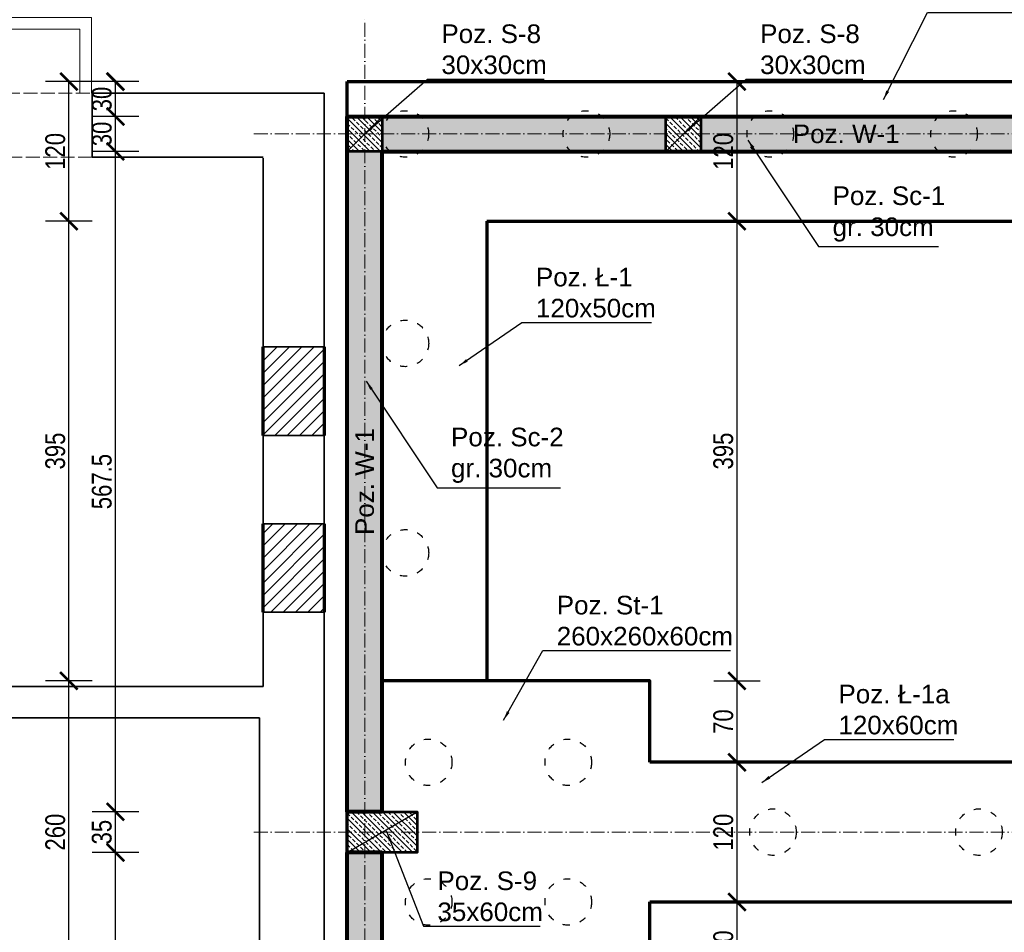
# Model space of a CAD drawing. Header units: inches. Extents: x 201967 to 338763, y -32705 to 30884.
# Tile 198 of 236: x 320675 to 321521, y 15515 to 16299. Entities that reach past the tile are written whole.
import ezdxf

# ---------------------------------------------------------------- set-up
doc = ezdxf.new("R2010")
doc.units = ezdxf.units.IN
doc.header["$MEASUREMENT"] = 0
for name, pattern in [('ACAD_ISO02W100', [15, 12, -3]), ('ACAD_ISO03W100', [30, 12, -18]), ('ACAD_ISO10W100', [18, 12, -3, 0, -3])]:
    doc.linetypes.add(name, pattern=pattern)
for name, color, linetype, lineweight in [('00 b ŚCIANY nowe-zamurowania', 242, 'Continuous', 70), ('01 a KONSTRUKCJA żelbet', 94, 'Continuous', 80), ('01 a1 KONSTRUKCJA żelebet', 200, 'Continuous', 53), ('01 c KONSTRUKCJA ławy', 45, 'Continuous', 70), ('01h2 KONSTRUKCJA pozycje belki', 254, 'Continuous', 13), ('01h3 KONSTRUKCJA pozycje słupy', 252, 'Continuous', 13), ('11 OSIE ściany', 2, 'ACAD_ISO10W100', 5), ('1_OpisPomieszczen', 120, 'Continuous', 9), ('20 KRESKOWANIE ścian', 63, 'Continuous', 5), ('90 WYMIAR', 155, 'Continuous', 9), ('_proj_MURY konstr', 1, 'Continuous', 20), ('K_kreskowanie', 251, 'Continuous', 0), ('pale', 1, 'Continuous', 30)]:
    doc.layers.add(name, color=color, linetype=linetype, lineweight=lineweight)
doc.styles.add('100 arial', font='arial.ttf', dxfattribs={"width": 0.8, "height": 17})
doc.styles.add('OPIS', font='arial.ttf')
doc.styles.add('RomanS', font='romans.shx')
doc.dimstyles.new('100', dxfattribs={"dimscale": 10, "dimtxt": 17, "dimasz": 1.5, "dimexe": 2, "dimexo": 2, "dimgap": 0.3, "dimtad": 1, "dimdec": 1, "dimrnd": 0.5, "dimdsep": 46, "dimtxsty": '100 arial', "dimblk": 'ARCHTICK', "dimcen": 10, "dimclrd": 256, "dimclre": 256, "dimclrt": 256, "dimadec": 0, "dimazin": 0, "dimtfac": 1, "dimtdec": 1, "dimtix": 1, "dimtmove": 1, "dimatfit": 3, "dimfxl": 2, "dimfxlon": 1, "dimtolj": 1, "dimarcsym": 0})
doc.dimstyles.new('DIM100txt12', dxfattribs={"dimtxt": 12, "dimasz": 1.05, "dimexe": 0, "dimexo": 8, "dimgap": 4, "dimtad": 1, "dimdec": 7, "dimrnd": 0.5, "dimdsep": 46, "dimtxsty": 'RomanS', "dimblk1": 'DIM', "dimblk2": 'DIM', "dimsah": 1, "dimcen": 0.09, "dimse1": 1, "dimse2": 1, "dimclrt": 256, "dimadec": 1, "dimazin": 0, "dimtfac": 1, "dimtdec": 7, "dimtix": 1, "dimtofl": 0, "dimtmove": 2, "dimatfit": 3, "dimfxl": 1, "dimtolj": 1, "dimtzin": 0, "dimarcsym": 0})
pattern_1 = [(45, (0, -25), (-4.490128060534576, 4.490128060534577), []), (45, (4.490130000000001, -25), (-4.490128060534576, 4.490128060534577), [3.175, -1.5875])]
pattern_2 = [(45, (0, 0), (-5.303300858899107, 5.303300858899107), []), (45, (5.30330085, 0), (-5.303300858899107, 5.303300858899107), [3.75, -1.875])]

# ---------------------------------------------------------------- blocks, each defined once
blk = doc.blocks.new('1 osie 2 część BPPZ')
at = {"layer": '11 OSIE ściany'}
for p, q in [((0, -2740), (0, 100)), ((-95.33901275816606, 0), (1219, 0)), ((-95.33901275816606, -600), (1219, -600))]:
    blk.add_line(p, q, dxfattribs=at)
blk = doc.blocks.new('DIM')
for p, q in [((7.275957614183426e-12, -13.00000000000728), (7.275957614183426e-12, 12.99999999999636)), ((8.000000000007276, -7.275957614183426e-12), (-7.999999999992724, -7.275957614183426e-12))]:
    blk.add_line(p, q)
at = {"const_width": 1.714285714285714}
blk.add_lwpolyline([(5.714285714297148, 5.714285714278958), (-5.71428571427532, -5.71428571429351)], dxfattribs=at)
blk = doc.blocks.new('*U1134')
at = {"lineweight": 5, "ltscale": 0.25}
h = blk.add_hatch(dxfattribs=at)
h.set_pattern_fill('ANSI33', color=5, style=0)
h.set_pattern_definition(pattern_1)
h.paths.add_polyline_path([(0, 0), (-7.105427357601e-16, -30), (30.00000000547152, -30), (30.00000000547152, 0)])
blk.add_lwpolyline([(0, 0), (-7.105427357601e-16, -30), (30.00000000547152, -30), (30.00000000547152, 0)], close=True)
at = {"layer": 'Defpoints'}
blk.add_line((0, 0), (30.00000000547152, -30), dxfattribs=at)
blk = doc.blocks.new('*U1147')
at = {"lineweight": 5, "ltscale": 0.25}
h = blk.add_hatch(dxfattribs=at)
h.set_pattern_fill('ANSI33', color=5, style=0)
h.set_pattern_definition(pattern_1)
h.paths.add_polyline_path([(0, 0), (-1.421085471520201e-15, -35), (60, -35), (60, 0)])
blk.add_lwpolyline([(0, 0), (-1.421085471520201e-15, -35), (60, -35), (60, 0)], close=True)
at = {"layer": 'Defpoints'}
blk.add_line((0, 0), (60, -35), dxfattribs=at)
blk = doc.blocks.new('*U1121')
at = {"lineweight": 5, "ltscale": 0.25}
h = blk.add_hatch(dxfattribs=at)
h.set_pattern_fill('ANSI33', color=5, style=0)
h.set_pattern_definition(pattern_1)
h.paths.add_polyline_path([(0, 0), (-7.105427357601e-16, -30), (30, -30), (30, 0)])
blk.add_lwpolyline([(0, 0), (-7.105427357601e-16, -30), (30, -30), (30, 0)], close=True)
at = {"layer": 'Defpoints'}
blk.add_line((0, 0), (30, -30), dxfattribs=at)
blk = doc.blocks.new('_ARCHTICK')
at = {"color": 0, "linetype": 'ByBlock', "const_width": 0.15}
blk.add_lwpolyline([(-0.5, -0.5), (0.5, 0.5)], dxfattribs=at)
blk = doc.blocks.new('*D1251')
at = {"layer": '90 WYMIAR', "lineweight": -2, "transparency": 16777216}
for p, q in [((322365.5205435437, 16430.6490449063), (322405.5205435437, 16430.6490449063)), ((322385.5205435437, 16200.64807306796), (322385.5205435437, 16430.6490449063)), ((322365.5205435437, 16200.64807306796), (322405.5205435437, 16200.64807306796))]:
    blk.add_line(p, q, dxfattribs=at)
at = {"layer": 'Defpoints', "color": 0, "transparency": 16777216}
for p in [(320064.1205437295, 16430.6490449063), (322385.5205435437, 16430.6490449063), (322190.5205435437, 16200.64807306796)]:
    blk.add_point(p, dxfattribs=at)
at = {"layer": '90 WYMIAR', "lineweight": -2, "transparency": 16777216, "xscale": 15, "yscale": 15, "zscale": 15}
for p, rotation in [((322385.5205435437, 16430.6490449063), 90), ((322385.5205435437, 16200.64807306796), 270)]:
    blk.add_blockref('_ARCHTICK', p, dxfattribs=dict(at, rotation=rotation))
at = {"layer": '90 WYMIAR', "transparency": 16777216, "insert": (322373.8350046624, 16315.64855898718), "char_height": 17, "attachment_point": 5, "rotation": 90, "style": '100 arial'}
blk.add_mtext('\\A1;230', dxfattribs=at)
blk = doc.blocks.new('*D1237')
at = {"layer": '90 WYMIAR', "lineweight": -2, "transparency": 16777216}
for p, q in [((321260.5205435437, 16445.35266375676), (321260.5205435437, 16485.35266375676)), ((321531.5205435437, 16445.35266375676), (321531.5205435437, 16485.35266375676)), ((321531.5205435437, 16465.35266375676), (321260.5205435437, 16465.35266375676))]:
    blk.add_line(p, q, dxfattribs=at)
at = {"layer": 'Defpoints', "color": 0, "transparency": 16777216}
for p in [(321260.5205435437, 16465.35266375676), (321260.5205435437, 16200.64807306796), (321531.5205435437, 16200.64807306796)]:
    blk.add_point(p, dxfattribs=at)
at = {"layer": '90 WYMIAR', "lineweight": -2, "transparency": 16777216, "xscale": 15, "yscale": 15, "zscale": 15, "rotation": 180}
blk.add_blockref('_ARCHTICK', (321260.5205435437, 16465.35266375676), dxfattribs=at)
at = {"layer": '90 WYMIAR', "lineweight": -2, "transparency": 16777216, "xscale": 15, "yscale": 15, "zscale": 15}
blk.add_blockref('_ARCHTICK', (321531.5205435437, 16465.35266375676), dxfattribs=at)
at = {"layer": '90 WYMIAR', "transparency": 16777216, "insert": (321396.0205435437, 16476.88745229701), "char_height": 17, "attachment_point": 5, "style": '100 arial'}
blk.add_mtext('\\A1;271', dxfattribs=at)
blk = doc.blocks.new('*D1238')
at = {"layer": '90 WYMIAR', "lineweight": -2, "transparency": 16777216}
for p, q in [((321230.5205435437, 16445.35266375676), (321230.5205435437, 16485.35266375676)), ((321260.5205435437, 16445.35266375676), (321260.5205435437, 16485.35266375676)), ((321260.5205435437, 16465.35266375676), (321230.5205435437, 16465.35266375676))]:
    blk.add_line(p, q, dxfattribs=at)
at = {"layer": 'Defpoints', "color": 0, "transparency": 16777216}
for p in [(321230.5205435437, 16465.35266375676), (321230.5205435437, 16200.64807306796), (321260.5205435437, 16200.64807306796)]:
    blk.add_point(p, dxfattribs=at)
at = {"layer": '90 WYMIAR', "lineweight": -2, "transparency": 16777216, "xscale": 15, "yscale": 15, "zscale": 15, "rotation": 180}
blk.add_blockref('_ARCHTICK', (321230.5205435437, 16465.35266375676), dxfattribs=at)
at = {"layer": '90 WYMIAR', "lineweight": -2, "transparency": 16777216, "xscale": 15, "yscale": 15, "zscale": 15}
blk.add_blockref('_ARCHTICK', (321260.5205435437, 16465.35266375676), dxfattribs=at)
at = {"layer": '90 WYMIAR', "transparency": 16777216, "insert": (321245.5205435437, 16477.03820263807), "char_height": 17, "attachment_point": 5, "style": '100 arial'}
blk.add_mtext('\\A1;30', dxfattribs=at)
blk = doc.blocks.new('*D1239')
at = {"layer": '90 WYMIAR', "lineweight": -2, "transparency": 16777216}
for p, q in [((320986.5205435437, 16445.35266375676), (320986.5205435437, 16485.35266375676)), ((321230.5205435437, 16445.35266375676), (321230.5205435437, 16485.35266375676)), ((321230.5205435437, 16465.35266375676), (320986.5205435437, 16465.35266375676))]:
    blk.add_line(p, q, dxfattribs=at)
at = {"layer": 'Defpoints', "color": 0, "transparency": 16777216}
for p in [(320986.5205435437, 16465.35266375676), (320986.5205435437, 16200.64807306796), (321230.5205435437, 16200.64807306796)]:
    blk.add_point(p, dxfattribs=at)
at = {"layer": '90 WYMIAR', "lineweight": -2, "transparency": 16777216, "xscale": 15, "yscale": 15, "zscale": 15, "rotation": 180}
blk.add_blockref('_ARCHTICK', (320986.5205435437, 16465.35266375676), dxfattribs=at)
at = {"layer": '90 WYMIAR', "lineweight": -2, "transparency": 16777216, "xscale": 15, "yscale": 15, "zscale": 15}
blk.add_blockref('_ARCHTICK', (321230.5205435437, 16465.35266375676), dxfattribs=at)
at = {"layer": '90 WYMIAR', "transparency": 16777216, "insert": (321108.5205435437, 16476.88745229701), "char_height": 17, "attachment_point": 5, "style": '100 arial'}
blk.add_mtext('\\A1;244', dxfattribs=at)
blk = doc.blocks.new('*D1240')
at = {"layer": '90 WYMIAR', "lineweight": -2, "transparency": 16777216}
for p, q in [((320956.5205435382, 16445.35266375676), (320956.5205435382, 16485.35266375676)), ((320986.5205435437, 16445.35266375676), (320986.5205435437, 16485.35266375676)), ((320986.5205435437, 16465.35266375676), (320956.5205435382, 16465.35266375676))]:
    blk.add_line(p, q, dxfattribs=at)
at = {"layer": 'Defpoints', "color": 0, "transparency": 16777216}
for p in [(320956.5205435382, 16465.35266375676), (320956.5205435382, 16200.64807306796), (320986.5205435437, 16200.64807306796)]:
    blk.add_point(p, dxfattribs=at)
at = {"layer": '90 WYMIAR', "lineweight": -2, "transparency": 16777216, "xscale": 15, "yscale": 15, "zscale": 15, "rotation": 180}
blk.add_blockref('_ARCHTICK', (320956.5205435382, 16465.35266375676), dxfattribs=at)
at = {"layer": '90 WYMIAR', "lineweight": -2, "transparency": 16777216, "xscale": 15, "yscale": 15, "zscale": 15}
blk.add_blockref('_ARCHTICK', (320986.5205435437, 16465.35266375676), dxfattribs=at)
at = {"layer": '90 WYMIAR', "transparency": 16777216, "insert": (320971.5205435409, 16477.03820263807), "char_height": 17, "attachment_point": 5, "style": '100 arial'}
blk.add_mtext('\\A1;30', dxfattribs=at)
blk = doc.blocks.new('*D1241')
at = {"layer": '90 WYMIAR', "lineweight": -2, "transparency": 16777216}
for p, q in [((320936.7382526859, 16445.35266375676), (320936.7382526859, 16485.35266375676)), ((320956.5205435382, 16445.35266375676), (320956.5205435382, 16485.35266375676)), ((320936.7382526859, 16465.35266375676), (320921.7382526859, 16465.35266375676)), ((320956.5205435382, 16465.35266375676), (320936.7382526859, 16465.35266375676)), ((320956.5205435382, 16465.35266375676), (320971.5205435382, 16465.35266375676))]:
    blk.add_line(p, q, dxfattribs=at)
at = {"layer": 'Defpoints', "color": 0, "transparency": 16777216}
for p in [(320936.7382526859, 16465.35266375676), (320936.7382526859, 16233.85270588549), (320956.5205435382, 16200.64807306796)]:
    blk.add_point(p, dxfattribs=at)
at = {"layer": '90 WYMIAR', "lineweight": -2, "transparency": 16777216, "xscale": 15, "yscale": 15, "zscale": 15}
blk.add_blockref('_ARCHTICK', (320936.7382526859, 16465.35266375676), dxfattribs=at)
at = {"layer": '90 WYMIAR', "lineweight": -2, "transparency": 16777216, "xscale": 15, "yscale": 15, "zscale": 15, "rotation": 180}
blk.add_blockref('_ARCHTICK', (320956.5205435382, 16465.35266375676), dxfattribs=at)
at = {"layer": '90 WYMIAR', "transparency": 16777216, "insert": (320946.6293981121, 16477.03240454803), "char_height": 17, "attachment_point": 5, "style": '100 arial'}
blk.add_mtext('\\A1;20', dxfattribs=at)
blk = doc.blocks.new('*D1291')
at = {"layer": '90 WYMIAR', "lineweight": -2, "transparency": 16777216}
for p, q in [((321076.5205435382, 16405.35266375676), (321076.5205435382, 16445.35266375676)), ((321732.3935110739, 16405.35266375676), (321732.3935110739, 16445.35266375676)), ((321732.3935110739, 16425.35266375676), (321076.5205435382, 16425.35266375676))]:
    blk.add_line(p, q, dxfattribs=at)
at = {"layer": 'Defpoints', "color": 0, "transparency": 16777216}
for p in [(321076.5205435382, 16425.35266375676), (321076.5205435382, 16125.64807306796), (321732.3935110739, 16125.64807306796)]:
    blk.add_point(p, dxfattribs=at)
at = {"layer": '90 WYMIAR', "lineweight": -2, "transparency": 16777216, "xscale": 15, "yscale": 15, "zscale": 15, "rotation": 180}
blk.add_blockref('_ARCHTICK', (321076.5205435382, 16425.35266375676), dxfattribs=at)
at = {"layer": '90 WYMIAR', "lineweight": -2, "transparency": 16777216, "xscale": 15, "yscale": 15, "zscale": 15}
blk.add_blockref('_ARCHTICK', (321732.3935110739, 16425.35266375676), dxfattribs=at)
at = {"layer": '90 WYMIAR', "transparency": 16777216, "insert": (321404.4570273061, 16437.03240454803), "char_height": 17, "attachment_point": 5, "style": '100 arial'}
blk.add_mtext('\\A1;656', dxfattribs=at)
blk = doc.blocks.new('*D1292')
at = {"layer": '90 WYMIAR', "lineweight": -2, "transparency": 16777216}
for p, q in [((320956.5205435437, 16405.35266375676), (320956.5205435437, 16445.35266375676)), ((321076.5205435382, 16405.35266375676), (321076.5205435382, 16445.35266375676)), ((321076.5205435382, 16425.35266375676), (320956.5205435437, 16425.35266375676))]:
    blk.add_line(p, q, dxfattribs=at)
at = {"layer": 'Defpoints', "color": 0, "transparency": 16777216}
for p in [(320956.5205435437, 16425.35266375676), (320956.5205435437, 16245.64807306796), (321076.5205435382, 16125.64807306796)]:
    blk.add_point(p, dxfattribs=at)
at = {"layer": '90 WYMIAR', "lineweight": -2, "transparency": 16777216, "xscale": 15, "yscale": 15, "zscale": 15, "rotation": 180}
blk.add_blockref('_ARCHTICK', (320956.5205435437, 16425.35266375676), dxfattribs=at)
at = {"layer": '90 WYMIAR', "lineweight": -2, "transparency": 16777216, "xscale": 15, "yscale": 15, "zscale": 15}
blk.add_blockref('_ARCHTICK', (321076.5205435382, 16425.35266375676), dxfattribs=at)
at = {"layer": '90 WYMIAR', "transparency": 16777216, "insert": (321016.5205435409, 16437.03240454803), "char_height": 17, "attachment_point": 5, "style": '100 arial'}
blk.add_mtext('\\A1;120', dxfattribs=at)
blk = doc.blocks.new('*D1293')
at = {"layer": '90 WYMIAR', "lineweight": -2, "transparency": 16777216}
for p, q in [((321291.5282442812, 16245.64807306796), (321311.5282442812, 16245.64807306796)), ((321291.5282442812, 16245.64807306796), (321291.5282442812, 16125.64807306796)), ((321291.5282442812, 16125.64807306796), (321311.5282442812, 16125.64807306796))]:
    blk.add_line(p, q, dxfattribs=at)
at = {"layer": 'Defpoints', "color": 0, "transparency": 16777216}
for p in [(321282.2907554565, 16245.64807306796), (321282.2907554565, 16125.64807306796), (321291.5282442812, 16125.64807306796)]:
    blk.add_point(p, dxfattribs=at)
at = {"layer": '90 WYMIAR', "lineweight": -2, "transparency": 16777216, "xscale": 15, "yscale": 15, "zscale": 15}
for p, rotation in [((321291.5282442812, 16245.64807306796), 90), ((321291.5282442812, 16125.64807306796), 270)]:
    blk.add_blockref('_ARCHTICK', p, dxfattribs=dict(at, rotation=rotation))
at = {"layer": '90 WYMIAR', "transparency": 16777216, "insert": (321279.8485034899, 16185.64807306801), "char_height": 17, "attachment_point": 5, "rotation": 90, "style": '100 arial'}
blk.add_mtext('\\A1;120', dxfattribs=at)
blk = doc.blocks.new('*D1294')
at = {"layer": '90 WYMIAR', "lineweight": -2, "transparency": 16777216}
for p, q in [((321291.5282442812, 16125.64807306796), (321311.5282442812, 16125.64807306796)), ((321291.5282442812, 16125.64807306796), (321291.5282442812, 15730.64807306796)), ((321271.5282442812, 15730.64807306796), (321311.5282442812, 15730.64807306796))]:
    blk.add_line(p, q, dxfattribs=at)
at = {"layer": 'Defpoints', "color": 0, "transparency": 16777216}
for p in [(321282.2907554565, 16125.64807306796), (321216.5205435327, 15730.64807306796), (321291.5282442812, 15730.64807306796)]:
    blk.add_point(p, dxfattribs=at)
at = {"layer": '90 WYMIAR', "lineweight": -2, "transparency": 16777216, "xscale": 15, "yscale": 15, "zscale": 15}
for p, rotation in [((321291.5282442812, 16125.64807306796), 90), ((321291.5282442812, 15730.64807306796), 270)]:
    blk.add_blockref('_ARCHTICK', p, dxfattribs=dict(at, rotation=rotation))
at = {"layer": '90 WYMIAR', "transparency": 16777216, "insert": (321279.8427053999, 15928.14807306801), "char_height": 17, "attachment_point": 5, "rotation": 90, "style": '100 arial'}
blk.add_mtext('\\A1;395', dxfattribs=at)
blk = doc.blocks.new('*D1295')
at = {"layer": '90 WYMIAR', "lineweight": -2, "transparency": 16777216}
for p, q in [((321271.5282442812, 15730.64807306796), (321311.5282442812, 15730.64807306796)), ((321291.5282442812, 15730.64807306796), (321291.5282442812, 15660.64807306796)), ((321271.5282442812, 15660.64807306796), (321311.5282442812, 15660.64807306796))]:
    blk.add_line(p, q, dxfattribs=at)
at = {"layer": 'Defpoints', "color": 0, "transparency": 16777216}
for p in [(321216.5205435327, 15730.64807306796), (321216.5205435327, 15660.64807306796), (321291.5282442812, 15660.64807306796)]:
    blk.add_point(p, dxfattribs=at)
at = {"layer": '90 WYMIAR', "lineweight": -2, "transparency": 16777216, "xscale": 15, "yscale": 15, "zscale": 15}
for p, rotation in [((321291.5282442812, 15730.64807306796), 90), ((321291.5282442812, 15660.64807306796), 270)]:
    blk.add_blockref('_ARCHTICK', p, dxfattribs=dict(at, rotation=rotation))
at = {"layer": '90 WYMIAR', "transparency": 16777216, "insert": (321279.8485034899, 15695.64807306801), "char_height": 17, "attachment_point": 5, "rotation": 90, "style": '100 arial'}
blk.add_mtext('\\A1;70', dxfattribs=at)
blk = doc.blocks.new('*D1296')
at = {"layer": '90 WYMIAR', "lineweight": -2, "transparency": 16777216}
for p, q in [((321271.5282442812, 15660.64807306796), (321311.5282442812, 15660.64807306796)), ((321291.5282442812, 15660.64807306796), (321291.5282442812, 15540.64807306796)), ((321271.5282442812, 15540.64807306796), (321311.5282442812, 15540.64807306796))]:
    blk.add_line(p, q, dxfattribs=at)
at = {"layer": 'Defpoints', "color": 0, "transparency": 16777216}
for p in [(321216.5205435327, 15660.64807306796), (321216.5205435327, 15540.64807306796), (321291.5282442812, 15540.64807306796)]:
    blk.add_point(p, dxfattribs=at)
at = {"layer": '90 WYMIAR', "lineweight": -2, "transparency": 16777216, "xscale": 15, "yscale": 15, "zscale": 15}
for p, rotation in [((321291.5282442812, 15660.64807306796), 90), ((321291.5282442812, 15540.64807306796), 270)]:
    blk.add_blockref('_ARCHTICK', p, dxfattribs=dict(at, rotation=rotation))
at = {"layer": '90 WYMIAR', "transparency": 16777216, "insert": (321279.8485034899, 15600.64807306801), "char_height": 17, "attachment_point": 5, "rotation": 90, "style": '100 arial'}
blk.add_mtext('\\A1;120', dxfattribs=at)
blk = doc.blocks.new('*D1297')
at = {"layer": '90 WYMIAR', "lineweight": -2, "transparency": 16777216}
for p, q in [((321271.5282442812, 15540.64807306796), (321311.5282442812, 15540.64807306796)), ((321291.5282442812, 15540.64807306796), (321291.5282442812, 15470.64807306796)), ((321271.5282442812, 15470.64807306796), (321311.5282442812, 15470.64807306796))]:
    blk.add_line(p, q, dxfattribs=at)
at = {"layer": 'Defpoints', "color": 0, "transparency": 16777216}
for p in [(321216.5205435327, 15540.64807306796), (321216.5205435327, 15470.64807306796), (321291.5282442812, 15470.64807306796)]:
    blk.add_point(p, dxfattribs=at)
at = {"layer": '90 WYMIAR', "lineweight": -2, "transparency": 16777216, "xscale": 15, "yscale": 15, "zscale": 15}
for p, rotation in [((321291.5282442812, 15540.64807306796), 90), ((321291.5282442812, 15470.64807306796), 270)]:
    blk.add_blockref('_ARCHTICK', p, dxfattribs=dict(at, rotation=rotation))
at = {"layer": '90 WYMIAR', "transparency": 16777216, "insert": (321279.8485034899, 15505.64807306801), "char_height": 17, "attachment_point": 5, "rotation": 90, "style": '100 arial'}
blk.add_mtext('\\A1;70', dxfattribs=at)
blk = doc.blocks.new('*D1469')
at = {"layer": '90 WYMIAR', "lineweight": -2, "transparency": 16777216}
for p, q in [((320777.2143057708, 15583.14807306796), (320737.2143057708, 15583.14807306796)), ((320757.2143057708, 15018.14807306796), (320757.2143057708, 15583.14807306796)), ((320777.2143057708, 15018.14807306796), (320737.2143057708, 15018.14807306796))]:
    blk.add_line(p, q, dxfattribs=at)
at = {"layer": 'Defpoints', "color": 0, "transparency": 16777216}
for p in [(320757.2143057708, 15583.14807306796), (320971.5205435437, 15583.14807306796), (320971.5205435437, 15018.14807306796)]:
    blk.add_point(p, dxfattribs=at)
at = {"layer": '90 WYMIAR', "lineweight": -2, "transparency": 16777216, "xscale": 15, "yscale": 15, "zscale": 15}
for p, rotation in [((320757.2143057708, 15583.14807306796), 90), ((320757.2143057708, 15018.14807306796), 270)]:
    blk.add_blockref('_ARCHTICK', p, dxfattribs=dict(at, rotation=rotation))
at = {"layer": '90 WYMIAR', "transparency": 16777216, "insert": (320745.5345649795, 15300.64807306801), "char_height": 17, "attachment_point": 5, "rotation": 90, "style": '100 arial'}
blk.add_mtext('\\A1;565', dxfattribs=at)
blk = doc.blocks.new('*D1470')
at = {"layer": '90 WYMIAR', "lineweight": -2, "transparency": 16777216}
for p, q in [((320777.2143057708, 15618.14807306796), (320737.2143057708, 15618.14807306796)), ((320757.2143057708, 15583.14807306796), (320757.2143057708, 15618.14807306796)), ((320777.2143057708, 15583.14807306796), (320737.2143057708, 15583.14807306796))]:
    blk.add_line(p, q, dxfattribs=at)
at = {"layer": 'Defpoints', "color": 0, "transparency": 16777216}
for p in [(320757.2143057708, 15618.14807306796), (320971.5205435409, 15618.14807306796), (320971.5205435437, 15583.14807306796)]:
    blk.add_point(p, dxfattribs=at)
at = {"layer": '90 WYMIAR', "lineweight": -2, "transparency": 16777216, "xscale": 15, "yscale": 15, "zscale": 15}
for p, rotation in [((320757.2143057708, 15618.14807306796), 90), ((320757.2143057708, 15583.14807306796), 270)]:
    blk.add_blockref('_ARCHTICK', p, dxfattribs=dict(at, rotation=rotation))
at = {"layer": '90 WYMIAR', "transparency": 16777216, "insert": (320745.5287668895, 15600.64807306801), "char_height": 17, "attachment_point": 5, "rotation": 90, "style": '100 arial'}
blk.add_mtext('\\A1;35', dxfattribs=at)
blk = doc.blocks.new('*D1471')
at = {"layer": '90 WYMIAR', "lineweight": -2, "transparency": 16777216}
for p, q in [((320777.2143057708, 16185.64807306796), (320737.2143057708, 16185.64807306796)), ((320757.2143057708, 15618.14807306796), (320757.2143057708, 16185.64807306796)), ((320777.2143057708, 15618.14807306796), (320737.2143057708, 15618.14807306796))]:
    blk.add_line(p, q, dxfattribs=at)
at = {"layer": 'Defpoints', "color": 0, "transparency": 16777216}
for p in [(320757.2143057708, 16185.64807306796), (320971.5205435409, 16185.64807306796), (320971.5205435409, 15618.14807306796)]:
    blk.add_point(p, dxfattribs=at)
at = {"layer": '90 WYMIAR', "lineweight": -2, "transparency": 16777216, "xscale": 15, "yscale": 15, "zscale": 15}
for p, rotation in [((320757.2143057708, 16185.64807306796), 90), ((320757.2143057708, 15618.14807306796), 270)]:
    blk.add_blockref('_ARCHTICK', p, dxfattribs=dict(at, rotation=rotation))
at = {"layer": '90 WYMIAR', "transparency": 16777216, "insert": (320745.5345649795, 15901.89807306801), "char_height": 17, "attachment_point": 5, "rotation": 90, "style": '100 arial'}
blk.add_mtext('\\A1;567.5', dxfattribs=at)
blk = doc.blocks.new('*D1472')
at = {"layer": '90 WYMIAR', "lineweight": -2, "transparency": 16777216}
for p, q in [((320777.2143057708, 16215.64807306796), (320737.2143057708, 16215.64807306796)), ((320757.2143057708, 16185.64807306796), (320757.2143057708, 16215.64807306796)), ((320777.2143057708, 16185.64807306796), (320737.2143057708, 16185.64807306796))]:
    blk.add_line(p, q, dxfattribs=at)
at = {"layer": 'Defpoints', "color": 0, "transparency": 16777216}
for p in [(320757.2143057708, 16215.64807306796), (320971.5205435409, 16215.64807306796), (320971.5205435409, 16185.64807306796)]:
    blk.add_point(p, dxfattribs=at)
at = {"layer": '90 WYMIAR', "lineweight": -2, "transparency": 16777216, "xscale": 15, "yscale": 15, "zscale": 15}
for p, rotation in [((320757.2143057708, 16215.64807306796), 90), ((320757.2143057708, 16185.64807306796), 270)]:
    blk.add_blockref('_ARCHTICK', p, dxfattribs=dict(at, rotation=rotation))
at = {"layer": '90 WYMIAR', "transparency": 16777216, "insert": (320745.5287668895, 16200.64807306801), "char_height": 17, "attachment_point": 5, "rotation": 90, "style": '100 arial'}
blk.add_mtext('\\A1;30', dxfattribs=at)
blk = doc.blocks.new('*D1473')
at = {"layer": '90 WYMIAR', "lineweight": -2, "transparency": 16777216}
for p, q in [((320777.2143057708, 16245.64807306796), (320737.2143057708, 16245.64807306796)), ((320757.2143057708, 16215.64807306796), (320757.2143057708, 16245.64807306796)), ((320777.2143057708, 16215.64807306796), (320737.2143057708, 16215.64807306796))]:
    blk.add_line(p, q, dxfattribs=at)
at = {"layer": 'Defpoints', "color": 0, "transparency": 16777216}
for p in [(320757.2143057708, 16245.64807306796), (320956.5205435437, 16245.64807306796), (320971.5205435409, 16215.64807306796)]:
    blk.add_point(p, dxfattribs=at)
at = {"layer": '90 WYMIAR', "lineweight": -2, "transparency": 16777216, "xscale": 15, "yscale": 15, "zscale": 15}
for p, rotation in [((320757.2143057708, 16245.64807306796), 90), ((320757.2143057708, 16215.64807306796), 270)]:
    blk.add_blockref('_ARCHTICK', p, dxfattribs=dict(at, rotation=rotation))
at = {"layer": '90 WYMIAR', "transparency": 16777216, "insert": (320745.5287668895, 16230.64807306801), "char_height": 17, "attachment_point": 5, "rotation": 90, "style": '100 arial'}
blk.add_mtext('\\A1;30', dxfattribs=at)
blk = doc.blocks.new('*D1482')
at = {"layer": '90 WYMIAR', "lineweight": -2, "transparency": 16777216}
for p, q in [((320737.2143057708, 15730.64807306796), (320697.2143057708, 15730.64807306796)), ((320717.2143057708, 15470.64807306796), (320717.2143057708, 15730.64807306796)), ((320737.2143057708, 15470.64807306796), (320697.2143057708, 15470.64807306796))]:
    blk.add_line(p, q, dxfattribs=at)
at = {"layer": 'Defpoints', "color": 0, "transparency": 16777216}
for p in [(320717.2143057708, 15730.64807306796), (320986.5205435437, 15730.64807306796), (320986.5205435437, 15470.64807306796)]:
    blk.add_point(p, dxfattribs=at)
at = {"layer": '90 WYMIAR', "lineweight": -2, "transparency": 16777216, "xscale": 15, "yscale": 15, "zscale": 15}
for p, rotation in [((320717.2143057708, 15730.64807306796), 90), ((320717.2143057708, 15470.64807306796), 270)]:
    blk.add_blockref('_ARCHTICK', p, dxfattribs=dict(at, rotation=rotation))
at = {"layer": '90 WYMIAR', "transparency": 16777216, "insert": (320705.5345649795, 15600.64807306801), "char_height": 17, "attachment_point": 5, "rotation": 90, "style": '100 arial'}
blk.add_mtext('\\A1;260', dxfattribs=at)
blk = doc.blocks.new('*D1483')
at = {"layer": '90 WYMIAR', "lineweight": -2, "transparency": 16777216}
for p, q in [((320737.2143057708, 16125.64807306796), (320697.2143057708, 16125.64807306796)), ((320717.2143057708, 15730.64807306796), (320717.2143057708, 16125.64807306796)), ((320737.2143057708, 15730.64807306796), (320697.2143057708, 15730.64807306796))]:
    blk.add_line(p, q, dxfattribs=at)
at = {"layer": 'Defpoints', "color": 0, "transparency": 16777216}
for p in [(320717.2143057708, 16125.64807306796), (321076.5205435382, 16125.64807306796), (320986.5205435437, 15730.64807306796)]:
    blk.add_point(p, dxfattribs=at)
at = {"layer": '90 WYMIAR', "lineweight": -2, "transparency": 16777216, "xscale": 15, "yscale": 15, "zscale": 15}
for p, rotation in [((320717.2143057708, 16125.64807306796), 90), ((320717.2143057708, 15730.64807306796), 270)]:
    blk.add_blockref('_ARCHTICK', p, dxfattribs=dict(at, rotation=rotation))
at = {"layer": '90 WYMIAR', "transparency": 16777216, "insert": (320705.5287668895, 15928.14807306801), "char_height": 17, "attachment_point": 5, "rotation": 90, "style": '100 arial'}
blk.add_mtext('\\A1;395', dxfattribs=at)
blk = doc.blocks.new('*D1484')
at = {"layer": '90 WYMIAR', "lineweight": -2, "transparency": 16777216}
for p, q in [((320737.2143057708, 16245.64807306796), (320697.2143057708, 16245.64807306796)), ((320717.2143057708, 16125.64807306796), (320717.2143057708, 16245.64807306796)), ((320737.2143057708, 16125.64807306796), (320697.2143057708, 16125.64807306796))]:
    blk.add_line(p, q, dxfattribs=at)
at = {"layer": 'Defpoints', "color": 0, "transparency": 16777216}
for p in [(320717.2143057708, 16245.64807306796), (320956.5205435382, 16245.64807306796), (321076.5205435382, 16125.64807306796)]:
    blk.add_point(p, dxfattribs=at)
at = {"layer": '90 WYMIAR', "lineweight": -2, "transparency": 16777216, "xscale": 15, "yscale": 15, "zscale": 15}
for p, rotation in [((320717.2143057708, 16245.64807306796), 90), ((320717.2143057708, 16125.64807306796), 270)]:
    blk.add_blockref('_ARCHTICK', p, dxfattribs=dict(at, rotation=rotation))
at = {"layer": '90 WYMIAR', "transparency": 16777216, "insert": (320705.5345649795, 16185.64807306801), "char_height": 17, "attachment_point": 5, "rotation": 90, "style": '100 arial'}
blk.add_mtext('\\A1;120', dxfattribs=at)

msp = doc.modelspace()

# ---------------------------------------------------------------- hatches: boundary and pattern name
at = {"layer": '20 KRESKOWANIE ścian'}
h = msp.add_hatch(dxfattribs=at)
h.set_pattern_fill('ANSI33', color=256, scale=30)
h.set_pattern_definition(pattern_2)
h.paths.add_polyline_path([(321230.5205435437, 16215.64807306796), (320986.5205435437, 16215.64807306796), (320986.5205435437, 16185.64807306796), (321230.5205435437, 16185.64807306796)])
h.paths.add_polyline_path([(321531.5205435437, 16215.64807306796), (321260.5205435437, 16215.64807306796), (321260.5205435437, 16185.64807306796), (321531.5205435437, 16185.64807306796)])
h.paths.add_polyline_path([(321775.9346593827, 16215.64807306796), (321561.5205435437, 16215.64807306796), (321561.5205435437, 16185.64807306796), (321781.7995476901, 16185.64807306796)])
h = msp.add_hatch(dxfattribs=at)
h.set_pattern_fill('ANSI33', color=256, scale=30)
h.set_pattern_definition(pattern_2)
h.paths.add_polyline_path([(320986.5205435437, 16185.64807306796), (320956.5205435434, 16185.64807306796), (320956.5205435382, 15618.14807306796), (320986.5205435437, 15618.14807306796)])
h.paths.add_polyline_path([(320956.5205435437, 15018.14807306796), (320986.5205435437, 15018.14807306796), (320986.5205435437, 15583.14807306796), (320956.5205435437, 15583.14807306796)])
at = {"layer": '_proj_MURY konstr'}
h = msp.add_hatch(dxfattribs=at)
h.set_pattern_fill('ANSI31', scale=60, angle=359.9999999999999)
h.set_pattern_definition([(45, (214354.1264067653, -1344.043601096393), (-5.303300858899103, 5.30330085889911), [])])
h.paths.add_polyline_path([(320936.7382526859, 16017.64904279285), (320884.1382526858, 16017.64904279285), (320884.1382526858, 15941.64904279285), (320936.7382526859, 15941.64904279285)])
h.paths.add_polyline_path([(320884.1382526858, 15865.64904279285), (320884.1382526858, 15789.64904279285), (320936.7382526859, 15789.64904279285), (320936.7382526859, 15865.64904279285)])

# ---------------------------------------------------------------- linework, layer by layer
at = {"layer": '00 b ŚCIANY nowe-zamurowania'}
for p, q in [((320884.1382526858, 15941.64904279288), (320884.1382526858, 16017.64904279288)), ((320936.7382526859, 16017.64904279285), (320936.7382526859, 15941.64904279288)), ((320884.1382526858, 15789.64904279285), (320884.1382526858, 15865.64904279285)), ((320936.7382526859, 15865.64904279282), (320936.7382526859, 15789.64904279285))]:
    msp.add_line(p, q, dxfattribs=at)
at = {"layer": '01 a KONSTRUKCJA żelbet'}
for p, q in [((320956.5205435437, 16215.64807306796), (321806.5025659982, 16215.64807306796)), ((320956.5205435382, 15618.14807306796), (320956.5205435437, 16215.64807306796)), ((320986.5205435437, 16185.64807306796), (321781.7995476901, 16185.64807306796)), ((320986.5205435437, 15618.14807306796), (320986.5205435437, 16185.64807306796)), ((320986.5205435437, 15618.14807306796), (320956.5205435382, 15618.14807306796)), ((320986.5205435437, 15583.14807306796), (320956.5205435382, 15583.14807306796)), ((320956.5205435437, 13545.64807306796), (320956.5205435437, 15583.14807306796)), ((320986.5205435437, 15018.14807306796), (320986.5205435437, 15583.14807306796))]:
    msp.add_line(p, q, dxfattribs=at)
at = {"layer": '01 c KONSTRUKCJA ławy'}
for p, q in [((320956.5205435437, 16245.64807306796), (321831.2055843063, 16245.64807306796)), ((320956.5205435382, 14351.64904279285), (320956.5205435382, 16245.64807306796)), ((321076.5205435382, 16125.64807306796), (321732.3935110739, 16125.64807306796)), ((321076.5205435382, 16125.64807306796), (321076.5205435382, 15730.64807306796))]:
    msp.add_line(p, q, dxfattribs=at)
for points in [[(321216.5205435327, 15660.64807306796), (321216.5205435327, 15730.64807306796), (320986.5205435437, 15730.64807306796)], [(321595.5458678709, 15660.64807306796), (321216.5205435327, 15660.64807306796)], [(320986.5205435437, 15470.64807306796), (321216.5205435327, 15470.64807306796), (321216.5205435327, 15540.64807306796)], [(321216.5205435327, 15540.64807306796), (321595.5458678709, 15540.64807306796)]]:
    msp.add_lwpolyline(points, dxfattribs=at)
at = {"layer": '1_OpisPomieszczen', "color": 252}
for points in [[(320356.4983685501, 16235.64904279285), (320356.4983685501, 16300.64904279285), (320736.4983685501, 16300.64904279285), (320736.4983685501, 16235.64904279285)], [(320366.4983685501, 16235.64904279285), (320366.4983685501, 16290.64904279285), (320726.4983685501, 16290.64904279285), (320726.4983685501, 16235.64904279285)]]:
    msp.add_lwpolyline(points, dxfattribs=at)
at = {"layer": '_proj_MURY konstr', "color": 3, "lineweight": 35}
for p, q in [((320737.1382526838, 16235.64904279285), (320737.1382526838, 16180.64904279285)), ((320737.1382526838, 16235.64904279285), (320936.7382526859, 16235.64904279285)), ((320936.7382526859, 16235.64904279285), (320936.7382526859, 16017.64904279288)), ((320884.1382526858, 16180.64904279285), (320737.1382526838, 16180.64904279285)), ((320884.1382526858, 16179.94126022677), (320884.1382526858, 16017.64904279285)), ((320884.1382526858, 16017.64904279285), (320936.7382526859, 16017.64904279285)), ((320884.1382526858, 15941.64904279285), (320884.1382526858, 15865.64904279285)), ((320884.1382526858, 15941.64904279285), (320936.7382526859, 15941.64904279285)), ((320936.7382526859, 15941.64904279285), (320936.7382526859, 15865.64904279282)), ((320884.1382526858, 15865.64904279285), (320936.7382526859, 15865.64904279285)), ((320884.1382526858, 15789.64904279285), (320884.1382526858, 15725.94126022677)), ((320884.1382526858, 15789.64904279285), (320936.7382526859, 15789.64904279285)), ((320936.7382526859, 15789.64904279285), (320936.7382526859, 15266.64904279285)), ((320327.1382526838, 15725.94126022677), (320884.1382526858, 15725.94126022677)), ((320327.1382526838, 15698.94126022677), (320881.1382526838, 15698.94126022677)), ((320881.1382526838, 15698.94126022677), (320881.1382526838, 15266.64904279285))]:
    msp.add_line(p, q, dxfattribs=at)
at = {"layer": 'K_kreskowanie', "linetype": 'ACAD_ISO02W100'}
for p, q in [((320618.1382526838, 16235.64904279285), (320737.1382526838, 16235.64904279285)), ((320737.1382526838, 16180.64904279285), (320618.1382526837, 16180.64904279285))]:
    msp.add_line(p, q, dxfattribs=at)
at = {"layer": 'pale', "linetype": 'ACAD_ISO03W100', "ltscale": 0.5}
for centre in [(321006.5205435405, 16200.64807306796), (321162.1510568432, 16200.64807306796), (321320.1510568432, 16200.64807307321), (321478.1510568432, 16200.64807307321), (321006.5205435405, 16020.64807306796), (321006.5205435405, 15840.64807306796), (321026.5205435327, 15660.64807306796), (321146.5205435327, 15660.64807306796), (321322.5205435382, 15600.64807306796), (321499.5458678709, 15600.64807306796), (321026.5205435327, 15540.64807306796), (321146.5205435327, 15540.64807306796)]:
    msp.add_circle(centre, 20, dxfattribs=at)

# ---------------------------------------------------------------- block references
at = {"layer": '01 a1 KONSTRUKCJA żelebet', "xscale": -1, "rotation": 180}
for name, p in [('*U1134', (320956.5205435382, 16185.64807306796)), ('*U1121', (321230.5205435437, 16185.64807306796)), ('*U1147', (320956.5205435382, 15583.14807306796))]:
    msp.add_blockref(name, p, dxfattribs=at)
at = {"layer": '11 OSIE ściany'}
msp.add_blockref('1 osie 2 część BPPZ', (320971.5205435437, 16200.64807306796), dxfattribs=at)

# ---------------------------------------------------------------- texts
at = {"layer": '01h2 KONSTRUKCJA pozycje belki', "insert": (321385.5014801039, 16200.64807306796), "char_height": 16, "attachment_point": 5, "style": 'OPIS'}
msp.add_mtext('Poz. W-1', dxfattribs=at)
at = {"layer": '01h2 KONSTRUKCJA pozycje belki', "insert": (320971.5205435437, 15901.90182208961), "char_height": 16, "attachment_point": 5, "rotation": 89.99999999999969, "style": 'OPIS'}
msp.add_mtext('Poz. W-1', dxfattribs=at)
at = {"layer": '01h3 KONSTRUKCJA pozycje słupy', "char_height": 16, "attachment_point": 4, "style": 'OPIS'}
for s, insert in [('Poz. S-8\\P30x30cm', (321037.4368755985, 16273.32042875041)), ('Poz. S-8\\P30x30cm', (321311.436875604, 16273.32042875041)), ('Poz. Sc-1\\Pgr. 30cm', (321373.7530481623, 16131.81871769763)), ('Poz. Ł-1\\P120x50cm', (321118.7013401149, 16064.20152733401)), ('Poz. Sc-2\\Pgr. 30cm', (321045.7158498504, 15924.4559314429)), ('Poz. St-1\\P260x260x60cm', (321136.5791619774, 15782.29966422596)), ('Poz. Ł-1a\\P120x60cm', (321378.7788837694, 15705.90129020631)), ('Poz. S-9\\P35x60cm', (321034.0151692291, 15545.40964588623))]:
    msp.add_mtext(s, dxfattribs=dict(at, insert=insert))

# ---------------------------------------------------------------- dimensions: what is measured, and where the dimension line sits
at = {"layer": '90 WYMIAR'}
for base, p1, p2, picture, middle in [((320936.7382526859, 16465.35266375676), (320956.5205435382, 16200.64807306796), (320936.7382526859, 16233.85270588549), '*D1241', (320946.6293981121, 16477.03240454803)), ((320956.5205435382, 16465.35266375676), (320986.5205435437, 16200.64807306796), (320956.5205435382, 16200.64807306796), '*D1240', (320971.5205435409, 16477.03820263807)), ((320986.5205435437, 16465.35266375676), (321230.5205435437, 16200.64807306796), (320986.5205435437, 16200.64807306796), '*D1239', (321108.5205435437, 16476.88745229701)), ((321230.5205435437, 16465.35266375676), (321260.5205435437, 16200.64807306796), (321230.5205435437, 16200.64807306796), '*D1238', (321245.5205435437, 16477.03820263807)), ((321260.5205435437, 16465.35266375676), (321531.5205435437, 16200.64807306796), (321260.5205435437, 16200.64807306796), '*D1237', (321396.0205435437, 16476.88745229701)), ((320956.5205435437, 16425.35266375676), (321076.5205435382, 16125.64807306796), (320956.5205435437, 16245.64807306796), '*D1292', (321016.5205435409, 16437.03240454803)), ((321076.5205435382, 16425.35266375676), (321732.3935110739, 16125.64807306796), (321076.5205435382, 16125.64807306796), '*D1291', (321404.4570273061, 16437.03240454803))]:
    dim = msp.add_linear_dim(base=base, p1=p1, p2=p2, dimstyle='100', dxfattribs=at)
    dim.commit()
    dim.dimension.update_dxf_attribs({"geometry": picture, "text_midpoint": middle})
for base, p1, p2, picture, middle in [((322385.5205435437, 16430.6490449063), (322190.5205435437, 16200.64807306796), (320064.1205437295, 16430.6490449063), '*D1251', (322373.8350046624, 16315.64855898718)), ((320717.2143057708, 16245.64807306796), (321076.5205435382, 16125.64807306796), (320956.5205435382, 16245.64807306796), '*D1484', (320705.5345649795, 16185.64807306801)), ((320757.2143057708, 16245.64807306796), (320971.5205435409, 16215.64807306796), (320956.5205435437, 16245.64807306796), '*D1473', (320745.5287668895, 16230.64807306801)), ((321291.5282442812, 16125.64807306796), (321282.2907554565, 16245.64807306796), (321282.2907554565, 16125.64807306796), '*D1293', (321279.8485034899, 16185.64807306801)), ((320757.2143057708, 16215.64807306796), (320971.5205435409, 16185.64807306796), (320971.5205435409, 16215.64807306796), '*D1472', (320745.5287668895, 16200.64807306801)), ((320757.2143057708, 16185.64807306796), (320971.5205435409, 15618.14807306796), (320971.5205435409, 16185.64807306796), '*D1471', (320745.5345649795, 15901.89807306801)), ((320717.2143057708, 16125.64807306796), (320986.5205435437, 15730.64807306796), (321076.5205435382, 16125.64807306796), '*D1483', (320705.5287668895, 15928.14807306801)), ((321291.5282442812, 15730.64807306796), (321282.2907554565, 16125.64807306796), (321216.5205435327, 15730.64807306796), '*D1294', (321279.8427053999, 15928.14807306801)), ((320717.2143057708, 15730.64807306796), (320986.5205435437, 15470.64807306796), (320986.5205435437, 15730.64807306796), '*D1482', (320705.5345649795, 15600.64807306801)), ((321291.5282442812, 15660.64807306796), (321216.5205435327, 15730.64807306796), (321216.5205435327, 15660.64807306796), '*D1295', (321279.8485034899, 15695.64807306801)), ((321291.5282442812, 15540.64807306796), (321216.5205435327, 15660.64807306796), (321216.5205435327, 15540.64807306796), '*D1296', (321279.8485034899, 15600.64807306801)), ((320757.2143057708, 15618.14807306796), (320971.5205435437, 15583.14807306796), (320971.5205435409, 15618.14807306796), '*D1470', (320745.5287668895, 15600.64807306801)), ((320757.2143057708, 15583.14807306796), (320971.5205435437, 15018.14807306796), (320971.5205435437, 15583.14807306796), '*D1469', (320745.5345649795, 15300.64807306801)), ((321291.5282442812, 15470.64807306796), (321216.5205435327, 15540.64807306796), (321216.5205435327, 15470.64807306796), '*D1297', (321279.8485034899, 15505.64807306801))]:
    dim = msp.add_linear_dim(base=base, p1=p1, p2=p2, angle=90, dimstyle='100', dxfattribs=at)
    dim.commit()
    dim.dimension.update_dxf_attribs({"geometry": picture, "text_midpoint": middle})

# ---------------------------------------------------------------- leaders
at = {"layer": '01h3 KONSTRUKCJA pozycje słupy', "annotation_type": 0, "has_hookline": 1, "hookline_direction": 0}
for points, text_width in [([(321417.5020717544, 16230.22006460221), (321455.4722299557, 16305.05204801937), (321463.4722299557, 16305.05204801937)], 99.25238744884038), ([(320971.5205435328, 16200.64807306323), (321025.4368755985, 16247.67604493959), (321033.4368755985, 16247.67604493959)], 88.31650750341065), ([(321245.5205435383, 16200.64807306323), (321299.436875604, 16247.67604493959), (321307.436875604, 16247.67604493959)], 88.31650750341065), ([(321300.9295644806, 16195.42976385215), (321361.7530481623, 16103.96423838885), (321369.7530481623, 16103.96423838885)], 91.06684856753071), ([(321052.7850080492, 16001.52917164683), (321106.7013401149, 16038.6662840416), (321114.7013401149, 16038.6662840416)], 99.25238744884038), ([(320972.8923661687, 15988.06697759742), (321033.7158498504, 15896.60145213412), (321041.7158498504, 15896.60145213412)], 93.9918144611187), ([(321090.9814724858, 15696.93186973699), (321124.5791619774, 15756.66073744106), (321132.5791619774, 15756.66073744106)], 149.5006821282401), ([(321312.8625517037, 15643.22893451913), (321366.7788837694, 15680.3660469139), (321374.7788837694, 15680.3660469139)], 99.25238744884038), ([(320990.5607302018, 15600.64807306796), (321022.0151692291, 15519.76526207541), (321030.0151692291, 15519.76526207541)], 88.31650750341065)]:
    msp.add_leader(points, dimstyle='DIM100txt12', override={"dimasz": 8, "dimgap": 4, "dimtad": 1}, dxfattribs=dict(at, text_width=text_width))

doc.saveas('drawing.dxf')
